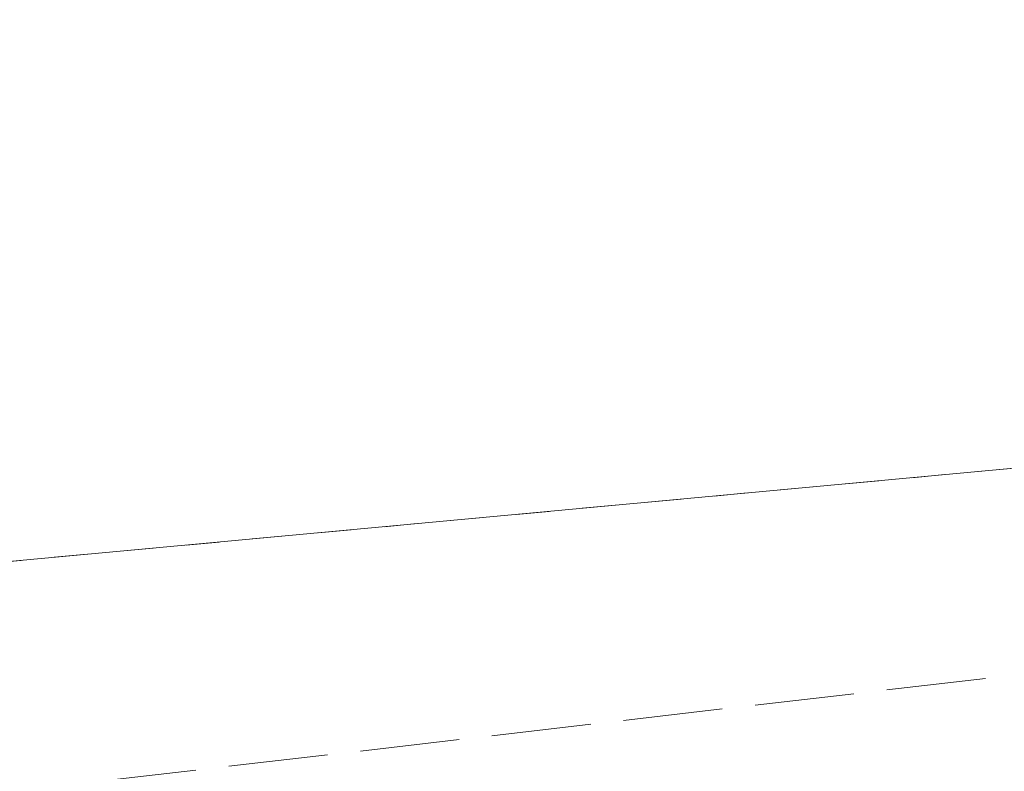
# Model space of a CAD drawing. Header units: metres. Extents: x 5590113 to 5596324, y 5910954 to 5916249.
# Tile 56 of 256: x 5592002 to 5592017, y 5913804 to 5913815. Entities that reach past the tile are written whole.
import ezdxf

# ---------------------------------------------------------------- set-up
doc = ezdxf.new("R2010")
doc.units = ezdxf.units.M
for name, pattern in [('1.5_0.5', [2, 1.5, -0.5]), ('219-500', [0]), ('egug-500', [1, 0.5, -0.5])]:
    doc.linetypes.add(name, pattern=pattern)

msp = doc.modelspace()

# ---------------------------------------------------------------- linework, layer by layer
at = {"layer": '218-kontur użytku gruntowego', "color": 3, "linetype": 'egug-500', "lineweight": 18, "flags": 128}
msp.add_lwpolyline([(5592058.54, 5913812.43), (5591969.84, 5913804.19)], dxfattribs=at)
at = {"layer": '219-działka ewidencyjna', "color": 7, "linetype": '219-500', "lineweight": 18, "flags": 128}
msp.add_lwpolyline([(5592058.54, 5913812.43), (5591969.84, 5913804.19)], dxfattribs=at)
at = {"layer": 'jezdnia', "color": 7, "linetype": '1.5_0.5', "lineweight": 18, "flags": 128}
msp.add_lwpolyline([(5592560.99, 5913894.76), (5592553.13, 5913893.66), (5592520.14, 5913887.77), (5592491.52, 5913883.28), (5592458.32, 5913877.68), (5592416.27, 5913870.99), (5592373.05, 5913863.38), (5592352.68, 5913859.99), (5592330.83, 5913856.66), (5592283.81, 5913848.84), (5592244.88, 5913842.4), (5592214.54, 5913837.41), (5592203.81, 5913835.32), (5592192.93, 5913833.35), (5592166.93, 5913828.92), (5592165.48, 5913828.94), (5592123.61, 5913821.77), (5592082.5, 5913814.97), (5592067.6, 5913812.64), (5592031.69, 5913807.16), (5591998.21, 5913803.27), (5591972.59, 5913802.11), (5591926.27, 5913805.12), (5591886.88, 5913807.05), (5591845.55, 5913811.02), (5591803.02, 5913811.83), (5591766.74, 5913808.84), (5591732.5, 5913804.67), (5591705.28, 5913800.32), (5591668.78, 5913797.06), (5591634.69, 5913796.49), (5591598.47, 5913799.1), (5591565.49, 5913804.14), (5591540.23, 5913809.45), (5591506.34, 5913816.27), (5591458.05, 5913827.41), (5591453.24, 5913828.16), (5591421.71, 5913834.47), (5591390.53, 5913842.74), (5591354.23, 5913854.1), (5591312.27, 5913868.45), (5591274.04, 5913883.22), (5591233.07, 5913899.1), (5591200.87, 5913911.39), (5591162.67, 5913925.55), (5591130.64, 5913935.4), (5591105.4, 5913943.68), (5591044.92, 5913959.09), (5591024.46, 5913963.59), (5591008.7, 5913966.62), (5590976.04, 5913972.91), (5590941.85, 5913979.75), (5590913.38, 5913985.42), (5590877.77, 5913992.4), (5590854.68, 5913997.09), (5590852.5, 5913997.19), (5590816.95, 5914004.36), (5590782.36, 5914010.89), (5590754.44, 5914016.91), (5590709.64, 5914024.79), (5590709.21, 5914022.18), (5590749.8, 5914013.31), (5590753.11, 5914013.34), (5590782.23, 5914007.74), (5590816.82, 5914001.24), (5590852.44, 5913993.82), (5590879.89, 5913988.56), (5590912.22, 5913981.93), (5590941.97, 5913975.9), (5590975.47, 5913970.01), (5591007.31, 5913963.38), (5591024.35, 5913960.24), (5591047.8, 5913954.44), (5591096, 5913941.57), (5591104.19, 5913940.01), (5591124.79, 5913934.11), (5591163.32, 5913921.5), (5591198.29, 5913908.21), (5591231.15, 5913896.02), (5591272.44, 5913880.05), (5591309.63, 5913865.7), (5591352.73, 5913850.65), (5591389.8, 5913839.1), (5591420.47, 5913830.45), (5591452.72, 5913823.59), (5591457.45, 5913822.39), (5591506.45, 5913812.81), (5591539.66, 5913806), (5591564.06, 5913801.02), (5591597.32, 5913795.5), (5591634.93, 5913792.63), (5591667.6, 5913793.11), (5591705.47, 5913796.78), (5591732.98, 5913800.51), (5591765.54, 5913805.17), (5591804.19, 5913807.96), (5591845.83, 5913807.23), (5591886.6, 5913803.45), (5591925.53, 5913800.19), (5591972.88, 5913798.36), (5591998.22, 5913799.49), (5592032.46, 5913803.33), (5592069.13, 5913809.26), (5592083.37, 5913811.57), (5592123.83, 5913818.15), (5592166.61, 5913825.31), (5592168.39, 5913825.99), (5592193.16, 5913830.14), (5592204.68, 5913831.77), (5592214.53, 5913833.6), (5592246.06, 5913838.68), (5592288.1, 5913845.58), (5592332.49, 5913853.22), (5592373.92, 5913860.02), (5592415.49, 5913866.89), (5592458.06, 5913874), (5592486.91, 5913878.43), (5592520.25, 5913884.08), (5592553.8, 5913890), (5592559.95, 5913891.17)], close=True, dxfattribs=at)

doc.saveas('drawing.dxf')
